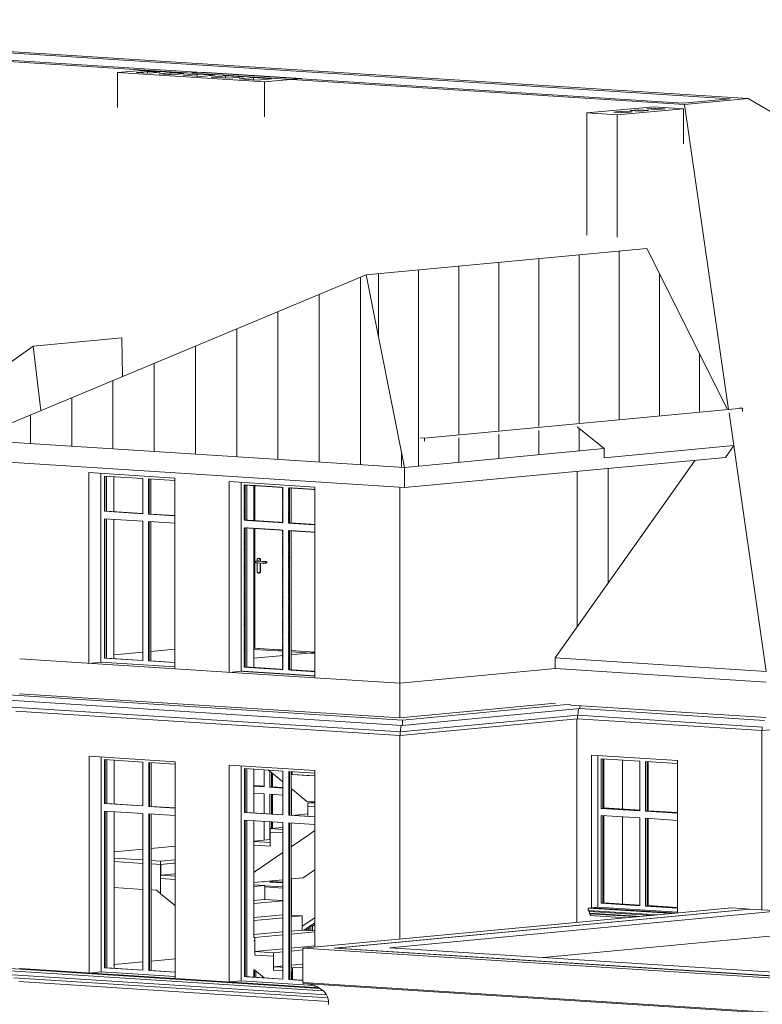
# Model space of a CAD drawing. Header units: millimetres. Extents: x -784 to 360321, y -10607 to 16514.
# Tile 47 of 95: x 244497 to 253033, y 1594 to 12913. Entities that reach past the tile are written whole.
import ezdxf

# ---------------------------------------------------------------- set-up
doc = ezdxf.new("R2010")
doc.units = ezdxf.units.MM
doc.linetypes.add('__FK_przerywana', pattern=[3.2004, 1.6002, -1.6002])
for name, color, linetype, lineweight, true_color in [('A-DOOR', 7, 'Continuous', 18, 0x7f7f7f), ('A-FLOR', 7, 'Continuous', 18, 0x7f7f7f), ('A-FLOR-HRAL', 7, 'Continuous', 18, 0x7f7f7f), ('A-GLAZ', 7, 'Continuous', 18, 0x7f7f7f), ('A-ROOF', 7, 'Continuous', 18, 0x7f7f7f), ('A-WALL', 7, 'Continuous', 18, 0x7f7f7f), ('S-STRS', 7, 'Continuous', 18, 0x7f7f7f)]:
    doc.layers.add(name, color=color, linetype=linetype, lineweight=lineweight, true_color=true_color)
doc.layers.add('A-GENM', color=7, linetype='Continuous', lineweight=5)
doc.layers.add('A-ROOF-PATT', color=7, linetype='Continuous', lineweight=5)

# ---------------------------------------------------------------- blocks, each defined once
blk = doc.blocks.new('Aluprof_MB-45_I_Alu_Window-FIX-4-panel_ENG_R-00495 - 1230 x 1480-V216-_3D_ Kopia 1')
at = {"layer": 'A-GLAZ', "lineweight": 9}
for p, q in [((7241, 3800), (7241, 5543)), ((7241, 3800), (7241, 5543)), ((7278, 4934), (7278, 5505)), ((7278, 5505), (7723, 5477)), ((7297, 4936), (7297, 5504)), ((7723, 5477), (7723, 4906)), ((7786, 4902), (7786, 5473)), ((7786, 5473), (8156, 5449)), ((7805, 5471), (7805, 4904)), ((7278, 4934), (7297, 4936)), ((7723, 4906), (7278, 4934)), ((7297, 4936), (7723, 4909)), ((7786, 4902), (7805, 4904)), ((8156, 4878), (7786, 4902)), ((7805, 4904), (8156, 4881)), ((7278, 4854), (7723, 4825)), ((7278, 3844), (7278, 4854)), ((7297, 3846), (7297, 4852)), ((7723, 4825), (7723, 3816)), ((7786, 3812), (7786, 4821)), ((7786, 4821), (8156, 4797)), ((7805, 4820), (7805, 3813)), ((7241, 3800), (8156, 3741)), ((8156, 3741), (7241, 3800)), ((7297, 3846), (7278, 3844)), ((7723, 3816), (7278, 3844)), ((7723, 3819), (7297, 3846)), ((7805, 3813), (7786, 3812)), ((8156, 3788), (7786, 3812)), ((8156, 3791), (7805, 3813))]:
    blk.add_line(p, q, dxfattribs=at)
at = {"layer": 'A-GLAZ', "color": 252, "lineweight": 9, "true_color": 0x929292}
for p, q in [((7303, 5503), (7303, 4943)), ((7309, 4940), (7309, 5503)), ((7811, 4907), (7811, 5471)), ((7817, 5471), (7817, 4907)), ((7303, 4939), (7309, 4940)), ((7723, 4912), (7303, 4939)), ((7309, 4940), (7723, 4913)), ((7811, 4907), (7817, 4907)), ((8156, 4885), (7811, 4907)), ((7817, 4907), (8156, 4886)), ((7303, 4852), (7303, 3849)), ((7309, 3850), (7309, 4852)), ((7811, 3817), (7811, 4819)), ((7817, 4819), (7817, 3817)), ((7309, 3850), (7303, 3849)), ((7303, 3849), (7723, 3822)), ((7723, 3823), (7309, 3850)), ((7817, 3817), (7811, 3817)), ((7811, 3817), (8156, 3795)), ((8156, 3796), (7817, 3817))]:
    blk.add_line(p, q, dxfattribs=at)
blk = doc.blocks.new('Modele ogólne 1 - Modele ogólne 1-1641072-_3D_ Kopia 1')
at = {"layer": 'A-GENM'}
for p, q in [((20900, 2238), (25833, 2702)), ((21277, 2241), (26040, 2688)), ((25833, 2702), (26040, 2688)), ((20900, 1846), (20900, 2238)), ((20900, 2238), (30950, 1597)), ((30914, 1626), (21277, 2241)), ((30950, 1205), (20900, 1846)), ((30950, 1194), (20905, 1835))]:
    blk.add_line(p, q, dxfattribs=at)
for points in [[(20905, 1835, 0), (20902, 1840, 0), (20900, 1846, 0)], [(21196, 1634, 0), (21187, 1673, 0), (21168, 1710, 0), (21140, 1744, 0), (21104, 1774, 0), (21061, 1798, 0), (21013, 1817, 0), (20960, 1830, 0)], [(21196, 1592, 0), (21197, 1613, 0), (21196, 1634, 0)]]:
    blk.add_polyline3d(points, dxfattribs=at)
blk = doc.blocks.new('Poręcz - 25mm-1799873-_3D_ Kopia 1')
at = {"layer": 'A-FLOR-HRAL', "color": 250, "lineweight": 5, "true_color": 0x272727}
for p, q in [((20994, 2497), (20975, 2484)), ((21010, 2498), (20994, 2497)), ((20994, 2442), (20994, 2497)), ((21010, 2441), (21010, 2498)), ((20975, 2443), (20975, 2484))]:
    blk.add_line(p, q, dxfattribs=at)
blk = doc.blocks.new('Poręcz - 25mm-1799871-_3D_ Kopia 1')
at = {"layer": 'A-FLOR-HRAL', "color": 250, "lineweight": 5, "true_color": 0x272727}
blk.add_line((20435, 1900), (20435, 1917), dxfattribs=at)
blk = doc.blocks.new('Poręcz - 25mm-V346-_3D_ Kopia 1')
at = {"layer": 'A-FLOR-HRAL', "color": 250, "lineweight": 5, "true_color": 0x272727}
for p, q in [((20346, 1906), (20346, 1989)), ((20362, 1905), (20362, 1976))]:
    blk.add_line(p, q, dxfattribs=at)
blk = doc.blocks.new('Poręcz - 25mm-V347-_3D_ Kopia 1')
at = {"layer": 'A-FLOR-HRAL', "color": 250, "lineweight": 5, "true_color": 0x272727}
for p, q in [((20486, 436), (20486, 569)), ((20505, 568), (20505, 434)), ((20521, 436), (20521, 567)), ((20486, 436), (20505, 434)), ((20505, 434), (20521, 436))]:
    blk.add_line(p, q, dxfattribs=at)
blk = doc.blocks.new('Poręcz - 25mm-V348-_3D_ Kopia 1')
at = {"layer": 'A-FLOR-HRAL', "color": 250, "lineweight": 5, "true_color": 0x272727}
for p, q in [((20594, 274), (20594, 562)), ((20613, 561), (20613, 273)), ((20629, 274), (20629, 560)), ((20594, 274), (20613, 273)), ((20613, 273), (20629, 274))]:
    blk.add_line(p, q, dxfattribs=at)
blk = doc.blocks.new('Poręcz - 25mm-V349-_3D_ Kopia 1')
at = {"layer": 'A-FLOR-HRAL', "color": 250, "lineweight": 5, "true_color": 0x272727}
for p, q in [((20702, 530), (20702, 555)), ((20702, 267), (20702, 526))]:
    blk.add_line(p, q, dxfattribs=at)
blk = doc.blocks.new('Poręcz - 25mm-V350-_3D_ Kopia 1')
at = {"layer": 'A-FLOR-HRAL', "color": 250, "lineweight": 5, "true_color": 0x272727}
for p, q in [((20810, 526), (20810, 548)), ((20810, 105), (20810, 526)), ((20830, 547), (20830, 104)), ((20846, 105), (20846, 546)), ((20810, 105), (20830, 104)), ((20830, 104), (20846, 105))]:
    blk.add_line(p, q, dxfattribs=at)
blk = doc.blocks.new('Poręcz - 25mm-V351-_3D_ Kopia 1')
at = {"layer": 'A-FLOR-HRAL', "color": 250, "lineweight": 5, "true_color": 0x272727}
for p, q in [((20918, 98), (20918, 541)), ((20938, 540), (20938, 97)), ((20954, 98), (20954, 539)), ((20918, 98), (20938, 97)), ((20938, 97), (20954, 98))]:
    blk.add_line(p, q, dxfattribs=at)
blk = doc.blocks.new('Poręcz - 25mm-V352-_3D_ Kopia 1')
at = {"layer": 'A-FLOR-HRAL', "color": 250, "lineweight": 5, "true_color": 0x272727}
for p, q in [((21026, 30), (21026, 534)), ((21046, 533), (21046, 29)), ((21062, 28), (21062, 526)), ((21026, -64), (21026, -57)), ((21026, -64), (21046, -65)), ((21046, -59), (21046, -65)), ((21046, -65), (21062, -63))]:
    blk.add_line(p, q, dxfattribs=at)
blk = doc.blocks.new('Poręcz - 25mm-1799865-_3D_ Kopia 1')
at = {"layer": 'A-FLOR-HRAL', "color": 250, "lineweight": 5, "true_color": 0x272727}
for p, q in [((21122, 101), (21103, 88)), ((21103, 25), (21103, 88)), ((21133, 102), (21122, 101)), ((21122, 24), (21122, 101))]:
    blk.add_line(p, q, dxfattribs=at)
blk = doc.blocks.new('Poręcz - 25mm-1799867-_3D_ Kopia 1')
at = {"layer": 'A-FLOR-HRAL', "color": 250, "lineweight": 5, "true_color": 0x272727}
for p, q in [((20995, -1131), (20995, -942)), ((21014, -1132), (21014, -957)), ((21030, -1131), (21030, -970)), ((20995, -1131), (21014, -1132)), ((21014, -1132), (21030, -1131))]:
    blk.add_line(p, q, dxfattribs=at)
blk = doc.blocks.new('Poręcz - 25mm-V353-_3D_ Kopia 1')
at = {"layer": 'A-FLOR-HRAL', "color": 250, "lineweight": 5, "true_color": 0x272727}
for p, q in [((20887, -1124), (20887, -858)), ((20906, -1126), (20906, -873)), ((20922, -1124), (20922, -885)), ((20887, -1124), (20906, -1126)), ((20906, -1126), (20922, -1124))]:
    blk.add_line(p, q, dxfattribs=at)
blk = doc.blocks.new('Poręcz - 25mm-V354-_3D_ Kopia 1')
at = {"layer": 'A-FLOR-HRAL', "color": 250, "lineweight": 5, "true_color": 0x272727}
for p, q in [((20814, -1272), (20814, -801)), ((20799, -1273), (20814, -1272))]:
    blk.add_line(p, q, dxfattribs=at)
blk = doc.blocks.new('Poręcz - 25mm-V355-_3D_ Kopia 1')
at = {"layer": 'A-FLOR-HRAL', "color": 250, "lineweight": 5, "true_color": 0x272727}
for p, q in [((20670, -1265), (20670, -689)), ((20690, -1267), (20690, -704)), ((20670, -1265), (20690, -1267)), ((20690, -1267), (20706, -1265))]:
    blk.add_line(p, q, dxfattribs=at)
blk = doc.blocks.new('Poręcz - 25mm-V356-_3D_ Kopia 1')
at = {"layer": 'A-FLOR-HRAL', "color": 250, "lineweight": 5, "true_color": 0x272727}
for p, q in [((20562, -1414), (20562, -605)), ((20582, -665), (20582, -620)), ((20582, -1415), (20582, -668)), ((20598, -1413), (20598, -632)), ((20562, -1414), (20582, -1415)), ((20582, -1415), (20598, -1413))]:
    blk.add_line(p, q, dxfattribs=at)
blk = doc.blocks.new('Poręcz - 25mm-V357-_3D_ Kopia 1')
at = {"layer": 'A-FLOR-HRAL', "color": 250, "lineweight": 5, "true_color": 0x272727}
for p, q in [((20454, -1407), (20454, -521)), ((20474, -1408), (20474, -536)), ((20490, -1060), (20490, -548)), ((20490, -1406), (20490, -1063)), ((20454, -1407), (20474, -1408)), ((20474, -1408), (20490, -1406))]:
    blk.add_line(p, q, dxfattribs=at)
blk = doc.blocks.new('Poręcz - Poręcz-1799793-_3D_ Kopia 1')
for name in ['Poręcz - 25mm-1799873-_3D_ Kopia 1', 'Poręcz - 25mm-V346-_3D_ Kopia 1', 'Poręcz - 25mm-1799871-_3D_ Kopia 1', 'Poręcz - 25mm-V347-_3D_ Kopia 1', 'Poręcz - 25mm-V348-_3D_ Kopia 1', 'Poręcz - 25mm-V349-_3D_ Kopia 1', 'Poręcz - 25mm-V350-_3D_ Kopia 1', 'Poręcz - 25mm-V351-_3D_ Kopia 1', 'Poręcz - 25mm-V352-_3D_ Kopia 1', 'Poręcz - 25mm-1799865-_3D_ Kopia 1', 'Poręcz - 25mm-V357-_3D_ Kopia 1', 'Poręcz - 25mm-V356-_3D_ Kopia 1', 'Poręcz - 25mm-V355-_3D_ Kopia 1', 'Poręcz - 25mm-V354-_3D_ Kopia 1', 'Poręcz - 25mm-V353-_3D_ Kopia 1', 'Poręcz - 25mm-1799867-_3D_ Kopia 1']:
    blk.add_blockref(name, (0, 0))
blk = doc.blocks.new('Typ poręczy górnej - Górna poręcz_wewnętrzny_-1799815-_3D_ Kopia 1')
at = {"layer": 'A-FLOR-HRAL', "color": 250, "lineweight": 5, "true_color": 0x272727}
for p, q in [((21040, 2588), (20894, 2493)), ((21040, 2531), (20912, 2447)), ((21039, 2513), (21010, 2494)), ((20975, 2471), (20936, 2446)), ((21133, 169), (21062, 123)), ((21026, 100), (20987, 74)), ((21026, 43), (21008, 31)), ((21133, 112), (21062, 66)), ((21103, 75), (21062, 48))]:
    blk.add_line(p, q, dxfattribs=at)
blk = doc.blocks.new('Aluprof_MB-45_I_Alu_Window-FIX-4-panel_ENG_R-00495 - 1230 x 1483-V359-_3D_ Kopia 1')
at = {"layer": 'A-GLAZ', "color": 55, "lineweight": 5, "true_color": 0xafaf3c}
for p, q in [((18583, 4437), (18583, 1967)), ((18583, 1967), (19432, 1913))]:
    blk.add_line(p, q, dxfattribs=at)
at = {"layer": 'A-GLAZ', "color": 7, "lineweight": 5}
for p, q in [((18583, 1967), (18583, 4437)), ((18622, 4407), (18622, 3902)), ((18622, 4407), (19063, 4379)), ((18628, 3903), (18628, 4407)), ((19063, 4379), (19063, 3874)), ((19130, 4375), (19432, 4355)), ((19130, 3870), (19130, 4375)), ((19136, 4375), (19136, 3870)), ((18622, 3902), (18628, 3903)), ((19063, 3874), (18622, 3902)), ((18628, 3903), (19063, 3875)), ((19432, 3850), (19130, 3870)), ((19130, 3870), (19136, 3870)), ((19136, 3870), (19432, 3851)), ((18622, 3815), (18622, 2014)), ((18622, 3815), (19063, 3787)), ((18628, 2015), (18628, 3816)), ((19063, 3787), (19063, 1986)), ((19130, 1982), (19130, 3783)), ((19130, 3783), (19432, 3764)), ((19136, 3783), (19136, 1982)), ((19432, 1913), (18583, 1967)), ((18628, 2015), (18622, 2014)), ((18622, 2014), (19063, 1986)), ((19063, 1987), (18628, 2015)), ((19136, 1982), (19130, 1982)), ((19130, 1982), (19432, 1963)), ((19432, 1963), (19136, 1982))]:
    blk.add_line(p, q, dxfattribs=at)
at = {"layer": 'A-GLAZ', "color": 250, "lineweight": 5, "true_color": 0x272727}
for p, q in [((18629, 4407), (18629, 3903)), ((18648, 4405), (18648, 3902)), ((19137, 3872), (19137, 4375)), ((19157, 4373), (19157, 3869)), ((18648, 3902), (19063, 3875)), ((19157, 3869), (19432, 3852)), ((18629, 3815), (18629, 2014)), ((18648, 3814), (18648, 3705)), ((19137, 1981), (19137, 3782)), ((19157, 3781), (19157, 1982)), ((18648, 3704), (18648, 2014)), ((18648, 2014), (19063, 1988)), ((19157, 1982), (19432, 1964))]:
    blk.add_line(p, q, dxfattribs=at)
blk = doc.blocks.new('Aluprof_MB-45_I_Alu_Window-FIX-4-panel_ENG_R-00495 - 1230 x 1483-V360-_3D_ Kopia 1')
at = {"layer": 'A-GLAZ', "color": 55, "lineweight": 5, "true_color": 0xafaf3c}
for p, q in [((20192, 4335), (20192, 1864)), ((20192, 1864), (21029, 1811))]:
    blk.add_line(p, q, dxfattribs=at)
at = {"layer": 'A-GLAZ', "color": 7, "lineweight": 5}
for p, q in [((20192, 1864), (20192, 4335)), ((20230, 4304), (20230, 3799)), ((20230, 4304), (20672, 4276)), ((20236, 3800), (20236, 4305)), ((20672, 4276), (20672, 3771)), ((20739, 4272), (21040, 4253)), ((20739, 3767), (20739, 4272)), ((20744, 4272), (20744, 3768)), ((20230, 3799), (20236, 3800)), ((20672, 3771), (20230, 3799)), ((20236, 3800), (20672, 3772)), ((20739, 3767), (20744, 3768)), ((21040, 3748), (20739, 3767)), ((20744, 3768), (21040, 3749)), ((20230, 3713), (20230, 1912)), ((20230, 3713), (20672, 3685)), ((20236, 1912), (20236, 3713)), ((20672, 3685), (20672, 1883)), ((20739, 1879), (20739, 3680)), ((20739, 3680), (21040, 3661)), ((20744, 3680), (20744, 1880)), ((21029, 1811), (20192, 1864)), ((20236, 1912), (20230, 1912)), ((20230, 1912), (20672, 1883)), ((20672, 1884), (20236, 1912)), ((20744, 1880), (20739, 1879)), ((20739, 1879), (20900, 1869)), ((20900, 1870), (20744, 1880))]:
    blk.add_line(p, q, dxfattribs=at)
at = {"layer": 'A-GLAZ', "color": 250, "lineweight": 5, "true_color": 0x272727}
for p, q in [((20238, 4301), (20238, 3799)), ((20257, 4301), (20257, 3799)), ((20746, 3769), (20746, 4272)), ((20765, 4270), (20765, 3767)), ((20257, 3799), (20672, 3773)), ((20765, 3767), (21040, 3749)), ((20238, 3712), (20238, 1917)), ((20257, 3711), (20257, 1911)), ((20746, 1919), (20746, 3680)), ((20765, 3679), (20765, 1879)), ((20257, 1911), (20672, 1885)), ((20746, 1878), (20746, 1917)), ((20765, 1879), (20900, 1870))]:
    blk.add_line(p, q, dxfattribs=at)
blk = doc.blocks.new('Aluprof_MB-45_I_Alu_Window-FIX-4-panel_ENG_R-00495 - 1230 x 1480-V361-_3D_ Kopia 1')
at = {"layer": 'A-GLAZ', "color": 252, "lineweight": 9, "true_color": 0x929292}
for p, q in [((20457, 4290), (20457, 4094)), ((20520, 4090), (20520, 4275)), ((20539, 4259), (20539, 4091)), ((20338, 4104), (20457, 4097)), ((20457, 4094), (20338, 4101)), ((20520, 4090), (20539, 4091)), ((20672, 4080), (20520, 4090)), ((20539, 4091), (20672, 4083)), ((20338, 4020), (20457, 4013)), ((20457, 4013), (20457, 3787)), ((20520, 4009), (20672, 3999)), ((20520, 3783), (20520, 4009)), ((20539, 4008), (20539, 3780)), ((20457, 3698), (20457, 3480)), ((20520, 3486), (20520, 3694)), ((20539, 3693), (20539, 3616)), ((20457, 3003), (20440, 3004)), ((20462, 2956), (20672, 2943)), ((20672, 2943), (20462, 2956)), ((20520, 2999), (20520, 3012)), ((20539, 3001), (20520, 2999)), ((20672, 2990), (20520, 2999)), ((20539, 3014), (20539, 3001)), ((20672, 2993), (20539, 3001))]:
    blk.add_line(p, q, dxfattribs=at)
at = {"layer": 'A-GLAZ', "color": 253, "lineweight": 9, "true_color": 0xa2a2a2}
for p, q in [((20545, 4095), (20545, 4254)), ((20550, 4250), (20550, 4095)), ((20338, 4109), (20458, 4101)), ((20458, 4100), (20338, 4108)), ((20545, 4095), (20550, 4095)), ((20672, 4086), (20545, 4095)), ((20550, 4095), (20672, 4087)), ((20545, 3780), (20545, 4007)), ((20550, 4007), (20550, 3780)), ((20545, 3616), (20545, 3693)), ((20550, 3692), (20550, 3617)), ((20545, 3004), (20545, 3014)), ((20550, 3005), (20545, 3004)), ((20545, 3004), (20672, 2996)), ((20550, 3015), (20550, 3005)), ((20672, 2997), (20550, 3005))]:
    blk.add_line(p, q, dxfattribs=at)
blk = doc.blocks.new('Aluprof_MB-45_I_Alu_Window-FIX-4-panel_ENG_R-00495 - 1230 x 1487-1820817-_3D_ Kopia 1')
at = {"layer": 'A-GLAZ', "color": 55, "lineweight": 5, "true_color": 0xafaf3c}
for p, q in [((18580, 7698), (18580, 5526)), ((18580, 5526), (19428, 5472))]:
    blk.add_line(p, q, dxfattribs=at)
at = {"layer": 'A-GLAZ', "color": 7, "lineweight": 5}
for p, q in [((18580, 5526), (18580, 7698)), ((18619, 7667), (18619, 7262)), ((18619, 7667), (19060, 7639)), ((18625, 7263), (18625, 7667)), ((19060, 7639), (19060, 7234)), ((19127, 7635), (19428, 7616)), ((19127, 7230), (19127, 7635)), ((19133, 7635), (19133, 7230)), ((18619, 7262), (18625, 7263)), ((19060, 7234), (18619, 7262)), ((18625, 7263), (19060, 7235)), ((18619, 7175), (18619, 5574)), ((18619, 7175), (19060, 7147)), ((18625, 5574), (18625, 7176)), ((19060, 7147), (19060, 5546)), ((19428, 7210), (19127, 7230)), ((19127, 7230), (19133, 7230)), ((19127, 5541), (19127, 7143)), ((19127, 7143), (19428, 7124)), ((19133, 7230), (19428, 7211)), ((19133, 7143), (19133, 5542)), ((18625, 5574), (18619, 5574)), ((18619, 5574), (19060, 5546)), ((19060, 5546), (18625, 5574)), ((19428, 5472), (18580, 5526)), ((19133, 5542), (19127, 5541)), ((19127, 5541), (19428, 5522)), ((19428, 5523), (19133, 5542))]:
    blk.add_line(p, q, dxfattribs=at)
at = {"layer": 'A-GLAZ', "color": 250, "lineweight": 5, "true_color": 0x272727}
for p, q in [((18626, 7667), (18626, 7262)), ((18645, 7666), (18645, 7262)), ((19134, 7229), (19134, 7635)), ((19153, 7633), (19153, 7230)), ((18645, 7262), (19060, 7236)), ((18626, 7175), (18626, 5573)), ((18645, 7174), (18645, 7081)), ((19134, 5540), (19134, 7143)), ((19153, 7230), (19428, 7212)), ((19153, 7141), (19153, 5541)), ((18645, 7078), (18645, 5574)), ((18645, 5574), (19060, 5547)), ((19153, 5541), (19428, 5524))]:
    blk.add_line(p, q, dxfattribs=at)
blk = doc.blocks.new('Aluprof_MB-45_I_Alu_Window-FIX-4-panel_ENG_R-00495 - 1230 x 1487-V362-_3D_ Kopia 1')
at = {"layer": 'A-GLAZ', "color": 8, "linetype": '__FK_przerywana', "lineweight": 5, "true_color": 0x808080}
for p, q in [((20227, 7565), (20227, 7160)), ((20227, 7565), (20668, 7537)), ((20668, 7537), (20668, 7131)), ((20736, 7532), (21040, 7513)), ((20736, 7127), (20736, 7532)), ((20668, 7131), (20227, 7160)), ((20237, 7160), (20668, 7132)), ((20227, 7073), (20227, 5471)), ((20227, 7073), (20668, 7045)), ((20668, 7045), (20668, 5443)), ((21040, 7108), (20736, 7127)), ((20736, 5439), (20736, 7040)), ((20736, 7040), (21040, 7021)), ((20741, 7128), (21040, 7109)), ((20227, 5471), (20668, 5443)), ((20668, 5444), (20237, 5471)), ((20736, 5439), (21040, 5419)), ((21040, 5420), (20741, 5439)), ((20189, 5424), (21040, 5369)), ((21040, 5369), (20189, 5424))]:
    blk.add_line(p, q, dxfattribs=at)
at = {"layer": 'A-GLAZ', "color": 253, "linetype": '__FK_przerywana', "lineweight": 5, "true_color": 0xa3a3a3}
for p, q in [((20254, 7159), (20668, 7133)), ((20762, 7127), (21040, 7109)), ((20254, 5471), (20668, 5444)), ((20762, 5439), (21040, 5421))]:
    blk.add_line(p, q, dxfattribs=at)
blk = doc.blocks.new('ARC_DOOR_DOUBLE - ARC_DOOR_DOUBLE_120 x 210_EIS60-V363-_3D_ Kopia 1')
at = {"layer": 'A-DOOR', "color": 251, "lineweight": 5, "true_color": 0x484848}
for p, q in [((20350, 7557), (20350, 7455)), ((20350, 7455), (20350, 7557)), ((20350, 7452), (20350, 7153)), ((20350, 7153), (20350, 7452)), ((20350, 7065), (20350, 5688)), ((20350, 5688), (20350, 7065)), ((20391, 6692), (20371, 6690)), ((20374, 6700), (20374, 6684)), ((20438, 6684), (20375, 6688)), ((20395, 6722), (20390, 6721)), ((20409, 6684), (20409, 6698)), ((20414, 6698), (20414, 6684)), ((20478, 6685), (20465, 6684)), ((20373, 6670), (20386, 6671)), ((20374, 6672), (20374, 6575)), ((20374, 6668), (20437, 6664)), ((20409, 6573), (20409, 6671)), ((20414, 6670), (20414, 6574)), ((20467, 6664), (20480, 6665)), ((20394, 6552), (20399, 6552)), ((20350, 5688), (20338, 5689)), ((20617, 5671), (20350, 5688)), ((20668, 5668), (20620, 5671)), ((21040, 5644), (20765, 5662))]:
    blk.add_line(p, q, dxfattribs=at)
for points in [[(20357, 6679, 0), (20359, 6684, 0), (20360, 6686, 0), (20362, 6688, 0), (20363, 6688, 0), (20364, 6689, 0), (20365, 6689, 0), (20366, 6689, 0), (20366, 6689, 0), (20367, 6689, 0), (20367, 6689, 0), (20368, 6690, 0), (20368, 6690, 0), (20369, 6690, 0), (20369, 6690, 0), (20370, 6690, 0), (20370, 6690, 0), (20371, 6690, 0), (20371, 6690, 0)], [(20357, 6679, 0), (20359, 6674, 0), (20360, 6672, 0), (20362, 6670, 0), (20363, 6670, 0), (20364, 6669, 0), (20365, 6669, 0), (20366, 6669, 0), (20366, 6669, 0), (20367, 6669, 0), (20367, 6669, 0), (20368, 6669, 0), (20368, 6668, 0), (20369, 6668, 0), (20369, 6668, 0), (20370, 6668, 0), (20370, 6668, 0), (20371, 6668, 0), (20371, 6668, 0), (20372, 6668, 0), (20373, 6668, 0), (20373, 6668, 0), (20374, 6668, 0), (20374, 6668, 0)], [(20371, 6688, 0), (20371, 6688, 0), (20371, 6688, 0), (20371, 6688, 0), (20371, 6688, 0), (20371, 6688, 0), (20372, 6688, 0), (20372, 6688, 0), (20373, 6688, 0), (20373, 6688, 0), (20373, 6688, 0), (20374, 6688, 0), (20374, 6688, 0), (20375, 6688, 0), (20375, 6688, 0)], [(20409, 6698, 0), (20408, 6704, 0), (20407, 6709, 0), (20404, 6714, 0), (20400, 6718, 0), (20396, 6720, 0), (20392, 6721, 0), (20387, 6721, 0), (20383, 6719, 0), (20379, 6716, 0), (20377, 6711, 0), (20375, 6706, 0), (20374, 6700, 0)], [(20384, 6684, 0), (20384, 6685, 0), (20385, 6687, 0), (20386, 6689, 0), (20388, 6691, 0), (20390, 6692, 0), (20392, 6692, 0), (20394, 6691, 0), (20396, 6690, 0), (20397, 6689, 0), (20398, 6686, 0), (20399, 6684, 0)], [(20392, 6721, 0), (20397, 6722, 0), (20401, 6721, 0), (20405, 6718, 0), (20409, 6714, 0), (20412, 6710, 0), (20414, 6704, 0), (20414, 6698, 0)], [(20465, 6684, 0), (20464, 6684, 0), (20464, 6684, 0), (20463, 6684, 0), (20463, 6684, 0), (20462, 6684, 0), (20462, 6684, 0), (20461, 6684, 0), (20460, 6684, 0), (20460, 6684, 0), (20459, 6684, 0), (20458, 6684, 0), (20458, 6684, 0), (20457, 6684, 0), (20456, 6684, 0), (20456, 6684, 0), (20455, 6684, 0), (20454, 6683, 0), (20453, 6683, 0), (20453, 6683, 0), (20452, 6683, 0), (20451, 6683, 0), (20450, 6683, 0), (20449, 6683, 0), (20449, 6683, 0), (20448, 6683, 0), (20447, 6683, 0), (20446, 6683, 0), (20446, 6684, 0), (20445, 6684, 0), (20444, 6684, 0), (20443, 6684, 0), (20443, 6684, 0), (20442, 6684, 0), (20441, 6684, 0), (20441, 6684, 0), (20440, 6684, 0), (20439, 6684, 0), (20439, 6684, 0), (20438, 6684, 0), (20438, 6684, 0)], [(20471, 6676, 0), (20472, 6678, 0), (20472, 6681, 0), (20474, 6683, 0), (20475, 6684, 0), (20477, 6685, 0), (20479, 6685, 0), (20481, 6685, 0), (20483, 6684, 0), (20484, 6682, 0), (20486, 6680, 0), (20486, 6677, 0), (20487, 6675, 0)], [(20371, 6670, 0), (20371, 6670, 0), (20371, 6670, 0), (20371, 6670, 0), (20371, 6670, 0), (20371, 6670, 0), (20372, 6670, 0), (20372, 6670, 0), (20373, 6670, 0), (20373, 6670, 0)], [(20374, 6575, 0), (20375, 6570, 0), (20377, 6564, 0), (20379, 6559, 0), (20383, 6555, 0), (20387, 6553, 0), (20392, 6552, 0), (20396, 6552, 0), (20400, 6554, 0), (20404, 6558, 0), (20407, 6562, 0), (20408, 6567, 0), (20409, 6573, 0)], [(20414, 6574, 0), (20414, 6568, 0), (20412, 6563, 0), (20409, 6558, 0), (20405, 6555, 0), (20401, 6553, 0)], [(20467, 6664, 0), (20466, 6664, 0), (20465, 6664, 0), (20465, 6664, 0), (20464, 6664, 0), (20463, 6664, 0), (20463, 6664, 0), (20462, 6664, 0), (20461, 6664, 0), (20461, 6664, 0), (20460, 6664, 0), (20459, 6664, 0), (20458, 6664, 0), (20458, 6664, 0), (20457, 6664, 0), (20456, 6664, 0), (20455, 6664, 0), (20454, 6664, 0), (20454, 6663, 0), (20453, 6663, 0), (20452, 6663, 0), (20451, 6663, 0), (20450, 6663, 0), (20449, 6663, 0), (20449, 6663, 0), (20448, 6663, 0), (20447, 6663, 0), (20446, 6664, 0), (20445, 6664, 0), (20444, 6664, 0), (20444, 6664, 0), (20443, 6664, 0), (20442, 6664, 0), (20441, 6664, 0), (20441, 6664, 0), (20440, 6664, 0), (20439, 6664, 0), (20438, 6664, 0), (20438, 6664, 0), (20437, 6664, 0), (20437, 6664, 0)], [(20487, 6675, 0), (20486, 6672, 0), (20486, 6670, 0), (20484, 6668, 0), (20483, 6666, 0), (20481, 6666, 0), (20479, 6665, 0), (20477, 6666, 0), (20475, 6667, 0), (20474, 6669, 0), (20472, 6671, 0), (20472, 6673, 0), (20471, 6676, 0)]]:
    blk.add_polyline3d(points, dxfattribs=at)
blk = doc.blocks.new('Aluprof_MB-45_I_Alu_Window-FIX-4-panel_ENG_R-00495 - 1230 x 1487-V364-_3D_ Kopia 1')
at = {"layer": 'A-GLAZ', "color": 55, "lineweight": 5, "true_color": 0xafaf3c}
for p, q in [((20192, 7595), (20192, 5424)), ((20192, 5424), (21040, 5369))]:
    blk.add_line(p, q, dxfattribs=at)
at = {"layer": 'A-GLAZ', "color": 7, "lineweight": 5}
for p, q in [((20192, 5424), (20192, 7595)), ((20230, 7565), (20230, 7159)), ((20230, 7565), (20672, 7536)), ((20236, 7160), (20236, 7564)), ((20672, 7536), (20672, 7131)), ((20739, 7532), (21040, 7513)), ((20739, 7127), (20739, 7532)), ((20744, 7532), (20744, 7127)), ((20230, 7159), (20236, 7160)), ((20672, 7131), (20230, 7159)), ((20236, 7160), (20668, 7132)), ((20230, 7073), (20230, 5471)), ((20230, 7073), (20672, 7044)), ((20236, 5471), (20236, 7072)), ((20672, 7044), (20672, 5443)), ((21040, 7108), (20739, 7127)), ((20739, 7127), (20744, 7127)), ((20739, 5438), (20739, 7040)), ((20739, 7040), (21040, 7021)), ((20744, 7127), (21040, 7109)), ((20744, 7040), (20744, 5439)), ((20236, 5471), (20230, 5471)), ((20230, 5471), (20672, 5443)), ((20668, 5444), (20236, 5471)), ((20744, 5439), (20739, 5438)), ((20739, 5438), (21040, 5419)), ((21040, 5420), (20744, 5439)), ((21040, 5369), (20192, 5424))]:
    blk.add_line(p, q, dxfattribs=at)
at = {"layer": 'A-GLAZ', "color": 251, "lineweight": 5, "true_color": 0x484848}
for p, q in [((20238, 7564), (20238, 7159)), ((20257, 7563), (20257, 7548)), ((20257, 7545), (20257, 7159)), ((20746, 7129), (20746, 7532)), ((20765, 7530), (20765, 7147)), ((20257, 7159), (20668, 7133)), ((20765, 7144), (20765, 7127)), ((20238, 7072), (20238, 5470)), ((20257, 7071), (20257, 5471)), ((20746, 5438), (20746, 7040)), ((20765, 7127), (21040, 7109)), ((20765, 7038), (20765, 5438)), ((20257, 5471), (20668, 5444)), ((20765, 5438), (21040, 5421))]:
    blk.add_line(p, q, dxfattribs=at)
blk = doc.blocks.new('Modele ogólne 8 - Modele ogólne 8-1841655-_3D_ Kopia 1')
at = {"layer": 'A-GENM'}
for p, q in [((26182, 4740), (36709, 5730)), ((22046, 4861), (17322, 5163)), ((22046, 4801), (17322, 5103)), ((17645, 5165), (22014, 4886)), ((17561, 5010), (22023, 4725)), ((22014, 4886), (23805, 5055)), ((23978, 5043), (22046, 4861)), ((24086, 4993), (22046, 4801)), ((24086, 4993), (24086, 5026)), ((26209, 4858), (24086, 4993)), ((17603, 4965), (22018, 4684)), ((22018, 4684), (24059, 4876)), ((22023, 4725), (24063, 4917)), ((24059, 4876), (24059, 4917)), ((24059, 4876), (26182, 4740)), ((24063, 4917), (26186, 4782)), ((22046, 4801), (22046, 4861)), ((26182, 4740), (26182, 4782)), ((22018, 4684), (22018, 4726))]:
    blk.add_line(p, q, dxfattribs=at)
for points in [[(24063, 4917, 0), (24064, 4945, 0), (24067, 4968, 0), (24070, 4986, 0)], [(22023, 4725, 0), (22024, 4753, 0), (22026, 4776, 0), (22030, 4794, 0), (22032, 4803, 0)]]:
    blk.add_polyline3d(points, dxfattribs=at)
blk = doc.blocks.new('Modele ogólne 9 - Modele ogólne 9-1844056-_3D_ Kopia 1')
at = {"layer": 'A-GENM'}
for p, q in [((21100, 1776), (17533, 2004)), ((17533, 1979), (21134, 1749)), ((17563, 1934), (21171, 1704)), ((17645, 2005), (21084, 1785)), ((17578, 1899), (21187, 1669)), ((17636, 1855), (21196, 1628))]:
    blk.add_line(p, q, dxfattribs=at)
blk = doc.blocks.new('Modele ogólne 13 - Modele ogólne 13-1847715-_3D_ Kopia 1')
at = {"layer": 'A-GENM'}
for p, q in [((24182, 2701), (24220, 2705)), ((24182, 2671), (24182, 2701)), ((24182, 2701), (25163, 2639)), ((24196, 2662), (24182, 2671)), ((24182, 2671), (24974, 2621)), ((24196, 2642), (24196, 2662)), ((24196, 2662), (24922, 2616)), ((24202, 2636), (24196, 2642)), ((24196, 2642), (24795, 2604)), ((24203, 2614), (24202, 2636)), ((24202, 2636), (24760, 2601)), ((24203, 2614), (24617, 2587)), ((24220, 2705), (25202, 2642))]:
    blk.add_line(p, q, dxfattribs=at)

msp = doc.modelspace()

# ---------------------------------------------------------------- hatches: boundary and pattern name
at = {"layer": 'A-ROOF-PATT', "true_color": 0x808080}
h = msp.add_hatch(dxfattribs=at)
h.set_pattern_fill('FP_15', color=8, style=0, pattern_type=2)
h.set_pattern_definition([(90, (183583.14, 148040), (-461.258, 175.467), [])])
h.paths.add_polyline_path([(248920, 7767), (251215, 7983), (250906, 8233), (249152, 8068), (249104, 8107), (252631, 8438), (251705, 10282), (248480, 9979), (248859, 8075)])
h = msp.add_hatch(dxfattribs=at)
h.set_pattern_fill('FP_14', color=8, style=0, pattern_type=2)
h.set_pattern_definition([(90, (144591.75, 107463.77), (-474.069, -139.72), [])])
h.paths.add_polyline_path([(248920, 7767), (248480, 9979), (243934, 8085), (248735, 7779)])

# ---------------------------------------------------------------- linework, layer by layer
at = {"layer": 'A-FLOR', "color": 253, "lineweight": 9, "true_color": 0xa2a2a2}
for p, q in [((247189, 5674), (247473, 5656)), ((247476, 5656), (247520, 5653)), ((247616, 5647), (247891, 5629))]:
    msp.add_line(p, q, dxfattribs=at)
at = {"layer": 'A-FLOR', "color": 251, "lineweight": 5, "true_color": 0x484848}
for p, q in [((247189, 5572), (247488, 5600)), ((247491, 5601), (247520, 5603)), ((247616, 5612), (247891, 5638))]:
    msp.add_line(p, q, dxfattribs=at)
at = {"layer": 'A-FLOR', "lineweight": 9}
for p, q in [((250657, 5453), (253079, 5298)), ((253079, 4890), (250829, 5033))]:
    msp.add_line(p, q, dxfattribs=at)
at = {"layer": 'A-ROOF', "lineweight": 9}
for p, q in [((252871, 12006), (238653, 12913)), ((237922, 12845), (252140, 11938)), ((252120, 11954), (238130, 12846)), ((238673, 12897), (252663, 12005)), ((252663, 12005), (252120, 11954)), ((252140, 11938), (252871, 12006)), ((257327, 9392), (252871, 12006)), ((252140, 11938), (252645, 8432)), ((252651, 8395), (253079, 5422)), ((252263, 7849), (250652, 5577)), ((250652, 5577), (250652, 5453)), ((250652, 5577), (253079, 5422)), ((250657, 5453), (250652, 5453))]:
    msp.add_line(p, q, dxfattribs=at)
at = {"layer": 'A-ROOF', "color": 7, "lineweight": 5}
for p, q in [((251705, 10282), (248480, 9979)), ((252631, 8438), (251705, 10282)), ((248480, 9979), (243934, 8085)), ((248920, 7767), (248480, 9979)), ((245672, 9256), (244650, 9160)), ((245678, 8812), (245672, 9256)), ((243524, 8354), (244650, 9160)), ((244650, 9160), (244741, 8421)), ((251215, 7983), (250906, 8233)), ((243934, 8085), (248920, 7767)), ((248920, 7767), (251215, 7983)), ((252705, 8017), (251215, 7877)), ((251215, 7877), (251215, 7983)), ((252609, 7882), (252705, 8017)), ((248920, 7535), (243934, 7853)), ((252609, 7882), (248920, 7535)), ((248920, 7535), (248920, 7767)), ((268077, 3785), (250513, 2133))]:
    msp.add_line(p, q, dxfattribs=at)
at = {"layer": 'A-WALL', "lineweight": 9}
for p, q in [((245895, 12331), (245621, 12305)), ((245621, 12305), (247312, 12198)), ((245621, 12305), (245621, 11903)), ((245839, 12308), (245966, 12319)), ((245985, 12298), (245839, 12308)), ((246427, 12297), (245895, 12331)), ((245966, 12319), (246113, 12310)), ((245966, 12319), (245966, 12299)), ((246113, 12310), (245985, 12298)), ((246101, 12291), (246228, 12303)), ((246256, 12281), (246101, 12291)), ((246228, 12282), (246228, 12303)), ((246228, 12303), (246383, 12293)), ((246383, 12293), (246256, 12281)), ((246371, 12274), (246537, 12289)), ((246580, 12260), (246371, 12274)), ((246580, 12311), (246427, 12297)), ((246537, 12263), (246537, 12289)), ((246537, 12289), (246745, 12276)), ((247738, 12238), (246580, 12311)), ((246745, 12276), (246580, 12260)), ((246696, 12253), (246861, 12268)), ((246904, 12240), (246696, 12253)), ((246861, 12242), (246861, 12268)), ((246861, 12268), (247069, 12255)), ((247069, 12255), (246904, 12240)), ((247020, 12232), (247185, 12248)), ((247228, 12219), (247020, 12232)), ((247185, 12222), (247185, 12248)), ((247185, 12248), (247393, 12234)), ((247393, 12234), (247228, 12219)), ((247312, 12198), (247738, 12238)), ((247312, 12198), (247312, 11796)), ((251781, 11912), (251018, 11841)), ((251366, 11818), (252129, 11890)), ((251706, 11887), (251802, 11896)), ((251822, 11880), (251706, 11887)), ((252129, 11890), (251781, 11912)), ((251802, 11881), (251802, 11896)), ((251802, 11896), (251917, 11889)), ((251917, 11889), (251822, 11880)), ((252129, 11890), (252129, 11488)), ((251018, 11841), (251366, 11818)), ((251018, 11841), (251018, 10435)), ((251325, 11851), (251420, 11860)), ((251441, 11844), (251325, 11851)), ((251366, 10413), (251366, 11818)), ((251420, 11860), (251536, 11853)), ((251420, 11860), (251420, 11845)), ((251536, 11853), (251441, 11844)), ((251515, 11869), (251611, 11878)), ((251631, 11862), (251515, 11869)), ((251611, 11878), (251727, 11871)), ((251611, 11878), (251611, 11863)), ((251727, 11871), (251631, 11862)), ((250906, 5935), (250906, 7721)), ((251262, 7755), (251262, 6437)), ((253029, 2680), (253029, 4740)), ((251071, 2705), (251071, 4460)), ((251071, 4460), (252059, 4397)), ((252059, 4397), (252059, 2643)), ((251141, 2711), (251071, 2705)), ((252053, 2642), (251071, 2705))]:
    msp.add_line(p, q, dxfattribs=at)
at = {"layer": 'A-WALL', "color": 7, "lineweight": 5}
for p, q in [((252807, 8447), (249152, 8104)), ((252807, 8447), (252772, 8450)), ((252807, 8410), (252807, 8447)), ((249104, 8107), (249152, 8104)), ((249152, 8104), (249152, 8068)), ((245292, 5513), (245292, 7707)), ((245292, 7707), (246280, 7644)), ((246280, 7644), (246280, 5450)), ((246903, 7604), (247891, 7541)), ((246903, 5410), (246903, 7604)), ((247891, 7541), (247891, 5347)), ((248866, 4886), (248866, 7538)), ((244497, 5564), (247891, 5347)), ((245432, 5526), (245292, 5513)), ((250657, 5454), (248866, 5285)), ((247043, 5424), (246903, 5410)), ((247891, 5347), (248866, 5285)), ((250900, 2534), (250900, 4875)), ((248866, 4684), (248866, 2342)), ((245295, 1954), (245295, 4446)), ((245295, 4446), (246283, 4383)), ((246283, 4383), (246283, 1891)), ((246903, 1851), (246903, 4344)), ((246903, 4344), (247891, 4281)), ((247891, 4281), (247891, 2251)), ((248117, 2240), (252885, 2689)), ((253233, 2667), (248751, 2245)), ((253233, 2667), (252885, 2689)), ((257766, 1625), (248117, 2240)), ((248751, 2245), (257705, 1674)), ((244497, 2005), (247891, 1788)), ((245435, 1967), (245295, 1954)), ((247043, 1864), (246903, 1851)), ((247891, 1807), (247891, 1788)), ((247891, 1788), (247935, 1785))]:
    msp.add_line(p, q, dxfattribs=at)
at = {"layer": 'A-WALL', "color": 250, "lineweight": 5, "true_color": 0x272727}
for p, q in [((245578, 7661), (245578, 7256)), ((245578, 7169), (245578, 5568)), ((246005, 5651), (246280, 5677)), ((245579, 5611), (245911, 5642)), ((245581, 4400), (245581, 3897)), ((247189, 4298), (247189, 3794)), ((247621, 4071), (247621, 3767)), ((245581, 3808), (245581, 2009)), ((247189, 3705), (247189, 2363)), ((247621, 3035), (247621, 2618)), ((245914, 2083), (245581, 2052)), ((246283, 2118), (246007, 2092)), ((247189, 1995), (247189, 1906))]:
    msp.add_line(p, q, dxfattribs=at)
at = {"layer": 'A-WALL', "color": 251, "lineweight": 5, "true_color": 0x484848}
for p, q in [((247189, 7558), (247189, 7467)), ((247189, 7464), (247189, 7153)), ((247189, 7066), (247189, 6684)), ((247189, 6684), (247189, 5466)), ((247469, 5671), (247189, 5689)), ((247520, 5668), (247472, 5671)), ((247891, 5644), (247616, 5662))]:
    msp.add_line(p, q, dxfattribs=at)
at = {"layer": 'A-WALL', "color": 252, "lineweight": 9, "true_color": 0x929292}
for p, q in [((251427, 4402), (251427, 3837)), ((251427, 3750), (251427, 2747)), ((247523, 2931), (247313, 2945))]:
    msp.add_line(p, q, dxfattribs=at)
at = {"layer": 'S-STRS', "color": 250, "lineweight": 5, "true_color": 0x272727}
for p, q in [((247356, 4287), (247414, 4239)), ((247414, 4239), (247523, 4151)), ((247630, 4237), (247630, 4269)), ((247630, 4269), (247630, 4237)), ((247630, 4237), (247631, 4237)), ((247630, 4237), (247631, 4237)), ((247631, 4237), (247799, 4226)), ((247891, 4220), (247631, 4237)), ((247799, 4226), (247891, 4220)), ((247616, 4075), (247630, 4064)), ((247631, 4063), (247630, 4064)), ((247631, 4063), (247799, 3927)), ((247799, 3927), (247891, 3921)), ((247809, 3910), (247891, 3918)), ((247809, 3910), (247809, 3755)), ((247891, 3905), (247809, 3910)), ((247809, 3870), (247891, 3865)), ((247809, 3755), (247809, 3870)), ((247809, 3755), (247809, 3870)), ((247809, 3870), (247891, 3865)), ((247630, 3766), (247809, 3783)), ((247377, 3614), (247523, 3628)), ((247377, 3614), (247377, 3453)), ((247523, 3605), (247377, 3614)), ((247377, 3574), (247523, 3565)), ((247377, 3413), (247377, 3574)), ((247377, 3413), (247377, 3574)), ((247377, 3574), (247523, 3565)), ((247616, 3404), (247809, 3536)), ((247809, 3536), (247891, 3592)), ((246283, 3412), (246008, 3386)), ((247189, 3469), (247377, 3487)), ((247377, 3453), (247189, 3464)), ((247189, 3425), (247377, 3413)), ((247189, 3425), (247377, 3413)), ((245914, 3377), (245581, 3346)), ((247377, 3240), (247523, 3340)), ((245579, 3275), (245914, 3254)), ((245579, 3235), (245914, 3214)), ((245914, 3214), (245579, 3235)), ((246008, 3248), (246117, 3241)), ((246008, 3208), (246070, 3204)), ((246117, 3201), (246008, 3208)), ((246070, 3204), (246117, 3201)), ((246117, 3241), (246279, 3256)), ((246117, 3201), (246117, 3241)), ((246117, 3201), (246265, 3215)), ((246265, 3215), (246117, 3201)), ((246117, 3201), (246265, 3215)), ((246117, 2867), (246117, 3201)), ((246118, 3201), (246117, 3201)), ((246117, 3201), (246117, 3039)), ((246265, 3215), (246118, 3201)), ((246118, 3079), (246118, 3201)), ((246270, 3215), (246283, 3216)), ((246283, 3216), (246270, 3215)), ((246283, 3216), (246270, 3215)), ((246270, 3215), (246283, 3216)), ((247226, 3136), (247377, 3240)), ((246118, 3079), (246283, 3094)), ((246283, 3068), (246118, 3079)), ((247189, 3111), (247224, 3135)), ((247891, 3141), (247755, 3048)), ((246117, 3039), (246283, 3028)), ((246117, 3039), (246117, 2866)), ((246117, 3039), (246283, 3028)), ((247523, 3026), (247189, 2995)), ((247189, 2969), (247313, 2961)), ((247313, 2961), (247189, 2950)), ((247313, 2961), (247313, 2799)), ((247755, 3048), (247616, 3035)), ((245579, 2936), (245914, 2915)), ((246008, 2909), (246070, 2905)), ((246070, 2905), (246117, 2867)), ((246117, 2866), (246283, 2732)), ((247308, 2799), (247189, 2788)), ((247523, 2785), (247189, 2754)), ((247313, 2799), (247523, 2786)), ((247523, 2623), (247189, 2592)), ((247616, 2618), (247745, 2610)), ((247745, 2610), (247616, 2598)), ((247745, 2610), (247745, 2448)), ((247363, 2574), (247189, 2558)), ((247523, 2589), (247364, 2574)), ((247523, 2427), (247189, 2396)), ((247523, 2393), (247199, 2363)), ((247745, 2448), (247616, 2436)), ((247891, 2428), (247616, 2402)), ((247745, 2448), (247891, 2439)), ((247199, 2363), (247189, 2363)), ((247189, 2323), (247198, 2323)), ((247189, 2323), (247198, 2323)), ((247198, 2161), (247198, 2323)), ((247198, 2323), (247198, 2161)), ((247199, 2201), (247199, 2363)), ((247891, 2266), (247616, 2240)), ((247198, 2161), (247414, 2147)), ((247198, 2161), (247414, 2147)), ((247523, 2231), (247199, 2201)), ((247415, 2187), (247199, 2201)), ((247523, 2197), (247415, 2187)), ((247415, 2025), (247415, 2187)), ((247751, 2219), (247616, 2206)), ((247414, 1986), (247414, 2147)), ((247414, 2147), (247414, 1986)), ((247751, 2057), (247616, 2044)), ((247189, 1995), (247198, 1988)), ((247198, 1988), (247308, 1899)), ((247414, 1986), (247523, 1979)), ((247414, 1986), (247523, 1979)), ((247499, 2033), (247415, 2025)), ((247500, 2020), (247415, 2025)), ((247523, 2036), (247500, 2033)), ((247523, 2018), (247502, 2020)), ((247615, 1973), (247630, 1972)), ((247615, 1973), (247630, 1972)), ((247631, 2012), (247619, 2012)), ((247630, 1878), (247630, 1972)), ((247630, 1972), (247630, 1878)), ((247751, 2023), (247631, 2012)), ((247631, 1878), (247631, 2012))]:
    msp.add_line(p, q, dxfattribs=at)

# ---------------------------------------------------------------- block references
at = {"layer": 'A-DOOR', "color": 251, "lineweight": 5, "true_color": 0x484848}
msp.add_blockref('ARC_DOOR_DOUBLE - ARC_DOOR_DOUBLE_120 x 210_EIS60-V363-_3D_ Kopia 1', (226851, 0), dxfattribs=at)
at = {"layer": 'A-FLOR-HRAL', "color": 7, "lineweight": 5}
msp.add_blockref('Poręcz - Poręcz-1799793-_3D_ Kopia 1', (226851, 0), dxfattribs=at)
at = {"layer": 'A-FLOR-HRAL', "color": 250, "lineweight": 5, "true_color": 0x272727}
msp.add_blockref('Typ poręczy górnej - Górna poręcz_wewnętrzny_-1799815-_3D_ Kopia 1', (226851, 0), dxfattribs=at)
at = {"layer": 'A-GENM'}
for name in ['Modele ogólne 8 - Modele ogólne 8-1841655-_3D_ Kopia 1', 'Modele ogólne 1 - Modele ogólne 1-1641072-_3D_ Kopia 1', 'Modele ogólne 13 - Modele ogólne 13-1847715-_3D_ Kopia 1', 'Modele ogólne 9 - Modele ogólne 9-1844056-_3D_ Kopia 1']:
    msp.add_blockref(name, (226851, 0), dxfattribs=at)
at = {"layer": 'A-GLAZ', "color": 7, "lineweight": 5}
for name in ['Aluprof_MB-45_I_Alu_Window-FIX-4-panel_ENG_R-00495 - 1230 x 1487-1820817-_3D_ Kopia 1', 'Aluprof_MB-45_I_Alu_Window-FIX-4-panel_ENG_R-00495 - 1230 x 1487-V364-_3D_ Kopia 1', 'Aluprof_MB-45_I_Alu_Window-FIX-4-panel_ENG_R-00495 - 1230 x 1483-V359-_3D_ Kopia 1', 'Aluprof_MB-45_I_Alu_Window-FIX-4-panel_ENG_R-00495 - 1230 x 1483-V360-_3D_ Kopia 1']:
    msp.add_blockref(name, (226851, 0), dxfattribs=at)
at = {"layer": 'A-GLAZ', "color": 8, "linetype": '__FK_przerywana', "lineweight": 5, "true_color": 0x808080}
msp.add_blockref('Aluprof_MB-45_I_Alu_Window-FIX-4-panel_ENG_R-00495 - 1230 x 1487-V362-_3D_ Kopia 1', (226851, 0), dxfattribs=at)
at = {"layer": 'A-GLAZ', "color": 252, "lineweight": 9, "true_color": 0x929292}
msp.add_blockref('Aluprof_MB-45_I_Alu_Window-FIX-4-panel_ENG_R-00495 - 1230 x 1480-V216-_3D_ Kopia 1', (243903, -1088), dxfattribs=at)
at = {"layer": 'A-GLAZ', "color": 253, "lineweight": 9, "true_color": 0xa2a2a2}
msp.add_blockref('Aluprof_MB-45_I_Alu_Window-FIX-4-panel_ENG_R-00495 - 1230 x 1480-V361-_3D_ Kopia 1', (226851, 0), dxfattribs=at)

doc.saveas('drawing.dxf')
